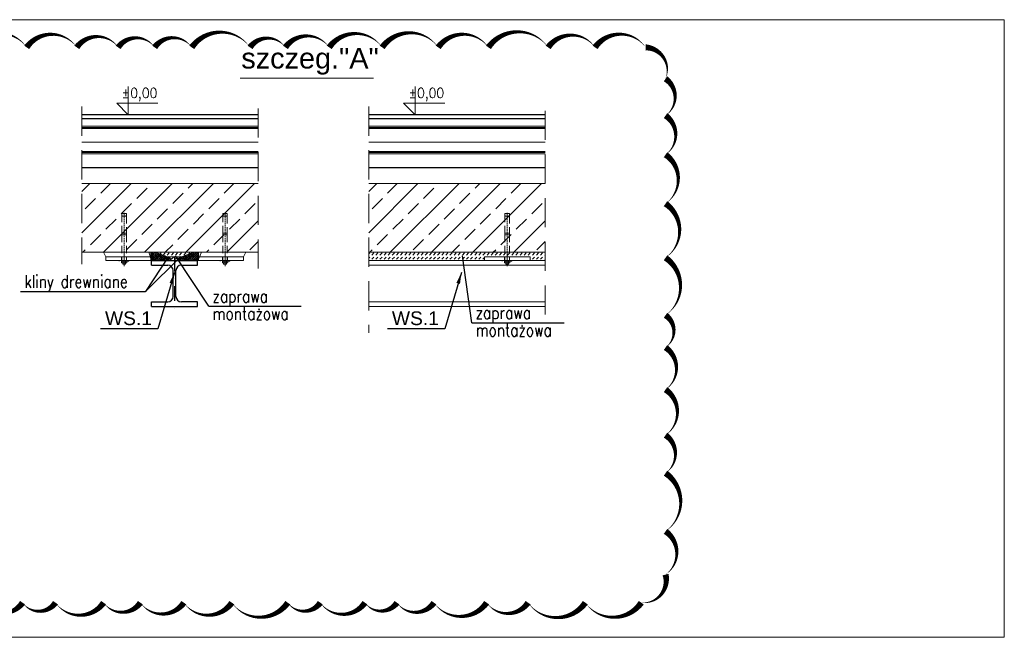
# Model space of a CAD drawing. Header units: centimetres. Extents: x -11084 to 13044, y 2736 to 15778.
# Tile 14 of 23: x 4833 to 5263, y 14913 to 15183. Entities that reach past the tile are written whole.
import ezdxf

# ---------------------------------------------------------------- set-up
doc = ezdxf.new("R2010")
doc.units = ezdxf.units.CM
for name, pattern in [('DASHED', [0.75, 0.5, -0.25]), ('HIDDEN', [9.525, 6.35, -3.175]), ('HIDDEN2', [4.7625, 3.175, -1.5875]), ('KRESKAKROPKA', [25.4, 12.7, -6.35, 0, -6.35])]:
    doc.linetypes.add(name, pattern=pattern)
for name, color, linetype, lineweight in [('---Osie', 4, 'KRESKAKROPKA', 25), ('---Stal+opis', 3, 'Continuous', 18), ('---Stal+wym', 9, 'Continuous', 15), ('_cienkie', 9, 'Continuous', 9), ('_wymiar', 3, 'Continuous', 13), ('A Detal-Izolacja żywiczna', 4, 'Continuous', 15), ('A---Posadzki', 9, 'Continuous', 9), ('K---kreskowanie', 202, 'Continuous', 9), ('K---wymiar', 13, 'Continuous', 13), ('K-zelbet', 5, 'Continuous', 9)]:
    doc.layers.add(name, color=color, linetype=linetype, lineweight=lineweight)
for name, color, linetype in [('3', 3, 'Continuous'), ('A Detal-Płytki', 8, 'Continuous'), ('A Detal-Styropian', 3, 'Continuous'), ('A---Hatch', 8, 'Continuous'), ('K---rewizja_1', 230, 'Continuous'), ('K-3', 3, 'Continuous')]:
    doc.layers.add(name, color=color, linetype=linetype)
doc.layers.add('zzz---Unplot', color=6, linetype='Continuous', lineweight=13, plot=False)
doc.styles.add('Arial CE', font='arial.ttf')
doc.styles.add('ROMAND', font='romand.shx', dxfattribs={"width": 0.9})
doc.styles.add('WYMIARY', font='ROMANS.shx', dxfattribs={"width": 0.7})
doc.linetypes.add('BATTING', pattern='A,0.00254,-2.54,[134,LTYPESHP.SHX,S=2.54,R=0,X=-2.54,Y=0],-5.08,[134,LTYPESHP.SHX,S=2.54,R=180,X=2.54,Y=0],-2.54', length=10.16254)
doc.dimstyles.new('10', dxfattribs={"dimtxt": 24, "dimasz": 12.5, "dimexe": 5, "dimexo": 10, "dimgap": 6, "dimtad": 1, "dimdec": 0, "dimrnd": 1, "dimzin": 9, "dimdsep": 46, "dimtxsty": 'WYMIARY', "dimcen": 5, "dimdle": 10, "dimclrd": 256, "dimclre": 256, "dimclrt": 11, "dimaunit": 1, "dimazin": 0, "dimtfac": 8e-05, "dimtdec": 0, "dimtix": 1, "dimtmove": 1, "dimatfit": 3, "dimfxl": 5, "dimtolj": 1, "dimtzin": 9, "dimarcsym": 0})
pattern_1 = [(45, (-14.83736, -136.2364), (-0.449012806, 0.449012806), []), (135, (-14.83736, -136.2364), (-1.347038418, 0.449012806), [1.5875, -0.9525])]

msp = doc.modelspace()

# ---------------------------------------------------------------- hatches: boundary and pattern name
at = {"layer": 'A---Hatch'}
h = msp.add_hatch(dxfattribs=at)
h.set_pattern_fill('ANSI33', color=256, scale=2, style=0)
h.set_pattern_definition([(45, (-95546.338, -39140.472), (-8.9802561, 8.9802561), []), (45, (-95537.358, -39140.472), (-8.9802561, 8.9802561), [6.35, -3.175])])
h.paths.add_polyline_path([(4860.407319, 15111.268237), (4860.407319, 15081.268239), (4937.391012, 15081.26818), (4937.391012, 15111.268237)])
h = msp.add_hatch(dxfattribs=at)
h.set_pattern_fill('ANSI33', color=256, scale=2, style=0)
h.set_pattern_definition([(45, (-95421.233, -39140.472), (-8.9802561, 8.9802561), []), (45, (-95412.253, -39140.472), (-8.9802561, 8.9802561), [6.35, -3.175])])
h.paths.add_polyline_path([(4985.512633, 15111.268237), (4985.512633, 15081.268239), (5062.496326, 15081.26818), (5062.496326, 15111.268237)])
at = {"layer": 'K---kreskowanie', "transparency": 33554687}
h = msp.add_hatch(dxfattribs=at)
h.set_pattern_fill('DASH', color=256, scale=0.4, angle=45)
h.set_pattern_definition([(45, (-5032.7032, -15384.5204), (1e-16, 1.796051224), [1.27, -1.27])])
h.paths.add_polyline_path([(4912.673405, 15081.268146), (4889.646457, 15081.268146), (4890.87698, 15077.668146), (4910.87698, 15077.668146)])
h = msp.add_hatch(dxfattribs=at)
h.set_pattern_fill('ANSI38', color=256, scale=0.2)
h.set_pattern_definition(pattern_1)
h.paths.add_polyline_path([(4892.505497, 15081.287823), (4890.47494, 15081.281628), (4890.47494, 15077.701306), (4899.282416, 15077.687823), (4899.282416, 15078.685656)])
h = msp.add_hatch(dxfattribs=at)
h.set_pattern_fill('ANSI38', color=256, scale=0.2)
h.set_pattern_definition(pattern_1)
h.paths.add_polyline_path([(4909.248462, 15081.287823), (4911.27902, 15081.281628), (4911.27902, 15077.701306), (4902.471544, 15077.687823), (4902.471544, 15078.685656)])
h = msp.add_hatch(dxfattribs=at)
h.set_pattern_fill('DASH', color=256, scale=0.4, angle=45)
h.set_pattern_definition([(45, (-4907.5978, -15384.5204), (1e-16, 1.796051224), [1.27, -1.27])])
h.paths.add_polyline_path([(5062.496326, 15081.268146), (4985.512633, 15081.268146), (4985.512633, 15077.668146), (5035.982294, 15077.668146), (5035.982294, 15079.268146), (5055.982294, 15079.188436), (5055.982294, 15077.668146), (5062.496326, 15077.668146)])

# ---------------------------------------------------------------- linework, layer by layer
at = {"layer": '---Osie', "ltscale": 0.5}
msp.add_lwpolyline([(4900.87698, 15079.268146), (4900.87698, 15055.577974)], dxfattribs=at)
at = {"layer": '---Stal+wym', "color": 2, "linetype": 'ByBlock'}
for points in [[(4860.407319, 15111.268237), (4937.391012, 15111.268237)], [(4985.512633, 15111.268237), (5062.496326, 15111.268237)], [(4937.391012, 15081.268146), (4860.407319, 15081.268146)], [(4860.407319, 15081.268146), (4937.391012, 15081.268146)], [(5062.496326, 15081.268146), (4985.512633, 15081.268146)], [(4985.512633, 15081.268146), (5062.496326, 15081.268146)]]:
    msp.add_lwpolyline(points, dxfattribs=at)
msp.add_lwpolyline([(4890.809653, 15077.687823), (4911.053961, 15077.687823), (4912.673405, 15081.268146), (4889.646457, 15081.268146)], close=True, dxfattribs=at)
at = {"layer": '---Stal+wym', "color": 6, "linetype": 'ByBlock'}
for points in [[(4890.47494, 15081.268146), (4890.47494, 15077.687823), (4899.282416, 15077.674341), (4899.282416, 15078.672174), (4892.505497, 15081.274341), (4890.47494, 15081.268146)], [(4911.27902, 15081.268146), (4911.27902, 15077.687823), (4902.471544, 15077.674341), (4902.471544, 15078.672174), (4909.248462, 15081.274341), (4911.27902, 15081.268146)]]:
    msp.add_lwpolyline(points, dxfattribs=at)
at = {"color": 1, "linetype": 'Continuous'}
for p, q in [((4890.87698, 15075.668146), (4890.87698, 15077.668146)), ((4890.87698, 15077.668146), (4910.87698, 15077.668146)), ((4890.87698, 15075.668146), (4897.87698, 15075.668146)), ((4903.87698, 15075.668146), (4910.87698, 15075.668146)), ((4910.87698, 15075.668146), (4910.87698, 15077.668146)), ((4900.27698, 15062.068146), (4900.27698, 15073.268146)), ((4901.47698, 15062.068146), (4901.47698, 15073.268146)), ((4890.87698, 15057.668146), (4890.87698, 15059.668146)), ((4890.87698, 15059.668146), (4897.87698, 15059.668146)), ((4910.87698, 15059.668146), (4903.87698, 15059.668146)), ((4910.87698, 15057.668146), (4910.87698, 15059.668146)), ((4890.87698, 15057.668146), (4910.87698, 15057.668146))]:
    msp.add_line(p, q, dxfattribs=at)
for centre, start, end in [((4897.87698, 15073.268146), 0, 90), ((4903.87698, 15073.268146), 90, 180), ((4897.87698, 15062.068146), 270, 0), ((4903.87698, 15062.068146), 180, 270)]:
    msp.add_arc(centre, 2.4, start, end, dxfattribs=at)
at = {"layer": '_cienkie', "linetype": 'HIDDEN2'}
for p, q in [((4878.177134, 15098.152146), (4877.877134, 15098.152146)), ((4879.876826, 15098.152146), (4877.877134, 15098.152146)), ((4877.877134, 15098.152146), (4877.877134, 15096.694323)), ((4877.877134, 15098.152146), (4878.177134, 15098.152146)), ((4877.877134, 15098.152146), (4877.877134, 15096.909856)), ((4879.576826, 15098.152146), (4878.177134, 15098.152146)), ((4879.876826, 15098.152146), (4879.576826, 15098.152146)), ((4879.876826, 15098.152146), (4879.876826, 15096.909856)), ((4922.177134, 15098.152146), (4921.877134, 15098.152146)), ((4923.876826, 15098.152146), (4921.877134, 15098.152146)), ((4921.877134, 15098.152146), (4921.877134, 15096.694323)), ((4921.877134, 15098.152146), (4922.177134, 15098.152146)), ((4921.877134, 15098.152146), (4921.877134, 15096.909856)), ((4923.576826, 15098.152146), (4922.177134, 15098.152146)), ((4923.876826, 15098.152146), (4923.576826, 15098.152146)), ((4923.876826, 15098.152146), (4923.876826, 15096.909856)), ((5045.182448, 15098.152146), (5044.882448, 15098.152146)), ((5046.88214, 15098.152146), (5044.882448, 15098.152146)), ((5044.882448, 15098.152146), (5044.882448, 15096.694323)), ((5044.882448, 15098.152146), (5045.182448, 15098.152146)), ((5044.882448, 15098.152146), (5044.882448, 15096.909856)), ((5046.58214, 15098.152146), (5045.182448, 15098.152146)), ((5046.88214, 15098.152146), (5046.58214, 15098.152146)), ((5046.88214, 15098.152146), (5046.88214, 15096.909856)), ((4877.87698, 15088.912146), (4877.87698, 15077.668146)), ((4879.87698, 15088.912146), (4879.87698, 15077.668146)), ((4921.87698, 15088.912146), (4921.87698, 15077.668146)), ((4923.87698, 15088.912146), (4923.87698, 15077.668146)), ((5044.882294, 15088.912146), (5044.882294, 15077.668146)), ((5046.882294, 15088.912146), (5046.882294, 15077.668146)), ((4880.97698, 15077.668146), (4876.77698, 15077.668146)), ((4876.77698, 15077.668146), (4876.77698, 15077.428146)), ((4880.97698, 15077.428146), (4876.77698, 15077.428146)), ((4878.87698, 15077.668146), (4878.87698, 15075.428146)), ((4880.97698, 15077.668146), (4880.97698, 15077.428146)), ((4924.97698, 15077.668146), (4920.77698, 15077.668146)), ((4920.77698, 15077.668146), (4920.77698, 15077.428146)), ((4924.97698, 15077.428146), (4920.77698, 15077.428146)), ((4922.87698, 15077.668146), (4922.87698, 15075.428146)), ((4924.97698, 15077.668146), (4924.97698, 15077.428146)), ((5047.982294, 15077.668146), (5043.782294, 15077.668146)), ((5043.782294, 15077.668146), (5043.782294, 15077.428146)), ((5047.982294, 15077.428146), (5043.782294, 15077.428146)), ((5045.882294, 15077.668146), (5045.882294, 15075.428146)), ((5047.982294, 15077.668146), (5047.982294, 15077.428146))]:
    msp.add_line(p, q, dxfattribs=at)
at = {"layer": '_cienkie', "linetype": 'HIDDEN2', "ltscale": 0.2}
for p, q in [((4878.87698, 15075.428146), (4878.87698, 15098.534275)), ((4922.87698, 15075.428146), (4922.87698, 15098.534275)), ((5045.882294, 15075.428146), (5045.882294, 15098.534275))]:
    msp.add_line(p, q, dxfattribs=at)
at = {"layer": '_cienkie', "linetype": 'ByBlock'}
for p, q in [((4985.512633, 15077.668146), (5062.496326, 15077.668146)), ((4985.512633, 15075.668146), (5062.496326, 15075.668146)), ((4985.512633, 15059.668146), (5062.496326, 15059.668146)), ((4985.512633, 15057.668146), (5062.496326, 15057.668146))]:
    msp.add_line(p, q, dxfattribs=at)
for points in [[(4880.642149, 15153.571964), (4880.642149, 15141.268642), (4880.642149, 15141.268642), (4875.642149, 15146.268642), (4893.612526, 15146.268642)], [(5005.747463, 15153.571964), (5005.747463, 15141.268642), (5005.747463, 15141.268642), (5000.747463, 15146.268642), (5018.71784, 15146.268642)]]:
    msp.add_lwpolyline(points, dxfattribs=at)
at = {"layer": '_cienkie', "linetype": 'HIDDEN', "ltscale": 2}
for points in [[(4860.407319, 15144.840625), (4860.407319, 15076.142441)], [(4937.391012, 15074.149155), (4937.391012, 15144.840625)], [(4985.512633, 15144.840625), (4985.512633, 15046.142441)], [(5062.496326, 15054.082603), (5062.496326, 15144.840625)]]:
    msp.add_lwpolyline(points, dxfattribs=at)
at = {"layer": '_cienkie', "linetype": 'HIDDEN2'}
for points in [[(4877.877134, 15098.152146), (4877.877134, 15097.747312), (4878.066984, 15097.073796)], [(4879.876826, 15097.073796), (4877.877134, 15097.073796)], [(4879.876826, 15098.152146), (4879.876826, 15097.747312), (4879.686976, 15097.073796)], [(4921.877134, 15098.152146), (4921.877134, 15097.747312), (4922.066984, 15097.073796)], [(4923.876826, 15097.073796), (4921.877134, 15097.073796)], [(4923.876826, 15098.152146), (4923.876826, 15097.747312), (4923.686976, 15097.073796)], [(5044.882448, 15098.152146), (5044.882448, 15097.747312), (5045.072298, 15097.073796)], [(5046.88214, 15097.073796), (5044.882448, 15097.073796)], [(5046.88214, 15098.152146), (5046.88214, 15097.747312), (5046.69229, 15097.073796)]]:
    msp.add_lwpolyline(points, dxfattribs=at)
for points in [[(4877.877134, 15097.073796), (4879.87698, 15097.073796), (4879.87698, 15089.685326), (4877.877134, 15089.685326)], [(4921.877134, 15097.073796), (4923.87698, 15097.073796), (4923.87698, 15089.685326), (4921.877134, 15089.685326)], [(5044.882448, 15097.073796), (5046.882294, 15097.073796), (5046.882294, 15089.685326), (5044.882448, 15089.685326)], [(4879.87698, 15088.912146), (4877.87698, 15088.912146), (4877.87698, 15089.685326), (4879.87698, 15089.685326)], [(4923.87698, 15088.912146), (4921.87698, 15088.912146), (4921.87698, 15089.685326), (4923.87698, 15089.685326)], [(5046.882294, 15088.912146), (5044.882294, 15088.912146), (5044.882294, 15089.685326), (5046.882294, 15089.685326)], [(4931.87698, 15081.268146), (4869.87698, 15081.268236), (4870.87698, 15079.268146), (4930.87698, 15079.268146)], [(4877.77698, 15079.268146), (4877.77698, 15077.668146), (4879.97698, 15077.668146), (4879.97698, 15079.268146)], [(4923.97698, 15079.268146), (4923.97698, 15077.668146), (4921.77698, 15077.668146), (4921.77698, 15079.268146)], [(5046.982294, 15079.268146), (5046.982294, 15077.668146), (5044.782294, 15077.668146), (5044.782294, 15079.268146)], [(4878.27698, 15076.628146), (4879.47698, 15076.628146), (4879.47698, 15076.152146), (4878.27698, 15076.152146)], [(4922.27698, 15076.628146), (4923.47698, 15076.628146), (4923.47698, 15076.152146), (4922.27698, 15076.152146)], [(5045.282294, 15076.628146), (5046.482294, 15076.628146), (5046.482294, 15076.152146), (5045.282294, 15076.152146)]]:
    msp.add_lwpolyline(points, close=True, dxfattribs=at)
at = {"layer": '_cienkie', "linetype": 'ByBlock'}
for points in [[(4930.87698, 15079.268146), (4930.87698, 15077.668146), (4870.87698, 15077.668146), (4870.87698, 15079.268146)], [(5055.982294, 15079.268146), (5055.982294, 15077.668146), (5035.982294, 15077.668146), (5035.982294, 15079.268146)]]:
    msp.add_lwpolyline(points, close=True, dxfattribs=at)
at = {"layer": '_cienkie', "linetype": 'HIDDEN2', "ltscale": 0.5}
for points in [[(4878.87698, 15081.646735), (4878.87698, 15075.011159)], [(4878.87698, 15081.646735), (4878.87698, 15075.011159)], [(4922.87698, 15081.646735), (4922.87698, 15075.011159)], [(5045.882294, 15081.646735), (5045.882294, 15075.011159)]]:
    msp.add_lwpolyline(points, dxfattribs=at)
at = {"layer": '_cienkie', "linetype": 'HIDDEN2'}
for points in [[(4877.72698, 15076.80193), (4877.72698, 15077.428146), (4880.02698, 15077.428146), (4880.02698, 15076.80193, -0.332334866), (4879.735925, 15076.628146), (4878.018034, 15076.628146, -0.332334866), (4877.72698, 15076.80193)], [(4921.72698, 15076.80193), (4921.72698, 15077.428146), (4924.02698, 15077.428146), (4924.02698, 15076.80193, -0.332334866), (4923.735925, 15076.628146), (4922.018034, 15076.628146, -0.332334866), (4921.72698, 15076.80193)], [(5044.732294, 15076.80193), (5044.732294, 15077.428146), (5047.032294, 15077.428146), (5047.032294, 15076.80193, -0.332334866), (5046.741239, 15076.628146), (5045.023348, 15076.628146, -0.332334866), (5044.732294, 15076.80193)]]:
    msp.add_lwpolyline(points, format="xyb", close=True, dxfattribs=at)
for points in [[(4879.735925, 15076.628146, -0.332334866), (4879.444871, 15076.80193), (4879.444871, 15077.428146), (4879.444871, 15076.80193, -0.305311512), (4878.309089, 15076.80193), (4878.309089, 15077.428146), (4878.309089, 15076.80193, -0.332334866), (4878.018034, 15076.628146, 0.455068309)], [(4923.735925, 15076.628146, -0.332334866), (4923.444871, 15076.80193), (4923.444871, 15077.428146), (4923.444871, 15076.80193, -0.305311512), (4922.309089, 15076.80193), (4922.309089, 15077.428146), (4922.309089, 15076.80193, -0.332334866), (4922.018034, 15076.628146, 0.455068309)], [(5046.741239, 15076.628146, -0.332334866), (5046.450184, 15076.80193), (5046.450184, 15077.428146), (5046.450184, 15076.80193, -0.305311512), (5045.314403, 15076.80193), (5045.314403, 15077.428146), (5045.314403, 15076.80193, -0.332334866), (5045.023348, 15076.628146, 0.455068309)]]:
    msp.add_lwpolyline(points, format="xyb", dxfattribs=at)
at = {"layer": 'A Detal-Izolacja żywiczna'}
for p, q in [((4860.407319, 15125.268324), (4937.391012, 15125.268324)), ((4860.407319, 15124.268324), (4937.391012, 15124.268324)), ((4985.512633, 15125.268324), (5062.496326, 15125.268324)), ((4985.512633, 15124.268324), (5062.496326, 15124.268324))]:
    msp.add_line(p, q, dxfattribs=at)
at = {"layer": 'A Detal-Izolacja żywiczna', "linetype": 'DASHED', "ltscale": 0.01, "const_width": 0.4}
for points in [[(4860.407319, 15135.768233), (4937.391012, 15135.768233)], [(4985.512633, 15135.768233), (5062.496326, 15135.768233)], [(4860.407319, 15124.768324), (4937.391012, 15124.768324)], [(4985.512633, 15124.768324), (5062.496326, 15124.768324)]]:
    msp.add_lwpolyline(points, dxfattribs=at)
at = {"layer": 'A Detal-Izolacja żywiczna'}
for points in [[(4937.391012, 15136.268233), (4860.407319, 15136.268233)], [(4860.407319, 15135.268701), (4937.391012, 15135.268701)], [(5062.496326, 15136.268233), (4985.512633, 15136.268233)], [(4985.512633, 15135.268701), (5062.496326, 15135.268701)]]:
    msp.add_lwpolyline(points, dxfattribs=at)
at = {"layer": 'A Detal-Płytki'}
for p, q in [((4937.391012, 15141.268642), (4860.407319, 15141.268642)), ((5062.496326, 15141.268642), (4985.512633, 15141.268642)), ((4860.407319, 15125.268237), (4937.391012, 15125.268237)), ((4985.512633, 15125.268237), (5062.496326, 15125.268237))]:
    msp.add_line(p, q, dxfattribs=at)
for points in [[(4860.407319, 15139.668642), (4937.391012, 15139.668642)], [(4985.512633, 15139.668642), (5062.496326, 15139.668642)]]:
    msp.add_lwpolyline(points, dxfattribs=at)
at = {"layer": 'A Detal-Styropian', "linetype": 'BATTING', "ltscale": 0.2}
for p, q in [((4860.407319, 15118.268324), (4937.391012, 15118.268324)), ((4985.512633, 15118.268324), (5062.496326, 15118.268324))]:
    msp.add_line(p, q, dxfattribs=at)
at = {"layer": 'A---Posadzki'}
for p, q in [((4860.407319, 15135.268701), (4937.391012, 15135.268701)), ((4860.407319, 15135.268324), (4937.391012, 15135.268324)), ((4985.512633, 15135.268701), (5062.496326, 15135.268701)), ((4985.512633, 15135.268324), (5062.496326, 15135.268324)), ((4860.407319, 15129.268324), (4937.391012, 15129.268324)), ((4985.512633, 15129.268324), (5062.496326, 15129.268324))]:
    msp.add_line(p, q, dxfattribs=at)
at = {"layer": 'K---rewizja_1'}
msp.add_lwpolyline([(4816.887015, 14928.422152, 0, 2.666667, 0.52056705), (4834.594668, 14928.422152, 0, 2.666667, 0.52056705), (4848.954644, 14928.422152, 0, 2.666667, 0.52056705), (4869.933068, 14928.422152, 0, 2.666667, 0.52056705), (4885.958947, 14928.422152, 0, 2.666667, 0.52056705), (4904.916639, 14928.422152, 0, 2.666667, 0.52056705), (4925.849895, 14928.422152, 0, 2.666667, 0.52056705), (4950.230928, 14928.422152, 0, 2.666667, 0.52056705), (4964.422035, 14928.422152, 0, 2.666667, 0.52056705), (4983.897727, 14928.422152, 0, 2.666667, 0.52056705), (4997.844279, 14928.422152, 0, 2.666667, 0.52056705), (5013.985315, 14928.422152, 0, 2.666667, 0.52056705), (5036.973891, 14928.422152, 0, 2.666667, 0.52056705), (5055.033931, 14928.422152, 0, 2.666667, 0.52056705), (5079.989934, 14928.422152, 0, 2.666667, 0.52056705), (5104.406369, 14928.422152, 0, 2.666667, 0.52056705), (5114.973839, 14940.679678, 0, 2.666667, 0.52056705), (5114.973839, 14959.541338, 0, 2.666667, 0.52056705), (5114.973839, 14984.935586, 0, 2.666667, 0.52056705), (5114.973839, 15001.512427, 0, 2.666667, 0.52056705), (5114.973839, 15021.414971, 0, 2.666667, 0.52056705), (5114.973839, 15039.747236, 0, 2.666667, 0.52056705), (5114.973839, 15053.811793, 0, 2.666667, 0.52056705), (5114.973839, 15078.886207, 0, 2.666667, 0.52056705), (5114.973839, 15102.503464, 0, 2.666667, 0.52056705), (5114.973839, 15123.868456, 0, 2.666667, 0.52056705), (5114.973839, 15140.917723, 0, 2.666667, 0.52056705), (5114.973839, 15156.961913, 0, 2.666667, 0.52056705), (5106.280806, 15170.686556, 0, 2.666667, 0.52056705), (5084.236269, 15170.686556, 0, 2.666667, 0.52056705), (5063.777474, 15170.686556, 0, 2.666667, 0.52056705), (5037.718736, 15170.686556, 0, 2.666667, 0.52056705), (5015.836151, 15170.686556, 0, 2.666667, 0.52056705), (4991.410764, 15170.686556, 0, 2.666667, 0.52056705), (4968.308659, 15170.686556, 0, 2.666667, 0.52056705), (4949.196341, 15170.686556, 0, 2.666667, 0.52056705), (4933.773914, 15170.686556, 0, 2.666667, 0.52056705), (4908.35932, 15170.686556, 0, 2.666667, 0.52056705), (4892.195903, 15170.686556, 0, 2.666667, 0.52056705), (4876.266869, 15170.686556, 0, 2.666667, 0.52056705), (4858.232057, 15170.686556, 0, 2.666667, 0.52056705), (4836.379584, 15170.686556, 0, 2.666667, 0.52056705), (4812.744829, 15170.686556, 0, 2.666667, 0.52056705)], format="xyseb", dxfattribs=at)
at = {"layer": 'K---wymiar', "color": 5}
msp.add_lwpolyline([(4929.525646, 15157.29951), (4987.612341, 15157.29951)], dxfattribs=at)
at = {"layer": 'K-3'}
for p, q in [((4833.749289, 15064.186394), (4888.235887, 15064.186394)), ((4915.836421, 15057.736552), (4956.096354, 15057.736552)), ((5030.559342, 15050.561018), (5070.819275, 15050.561018))]:
    msp.add_line(p, q, dxfattribs=at)
for points in [[(4898.276268, 15079.474341), (4888.235887, 15064.186394), (4903.587347, 15079.487823)], [(4915.836421, 15057.736552), (4901.26543, 15079.778475)], [(5030.559342, 15050.561018), (5026.370744, 15079.778475)]]:
    msp.add_lwpolyline(points, dxfattribs=at)
at = {"layer": 'K-zelbet'}
for points in [[(4908.614648, 15111.268237), (4860.407319, 15111.268237)], [(5033.719962, 15111.268237), (4985.512633, 15111.268237)], [(4860.407319, 15081.268236), (4908.614648, 15081.268236)], [(4985.512633, 15081.268236), (5033.719962, 15081.268236)]]:
    msp.add_lwpolyline(points, dxfattribs=at)
at = {"layer": 'zzz---Unplot'}
msp.add_lwpolyline([(4327.57581, 15182.757432), (5262.694753, 15182.757432), (5262.694753, 14913.31959), (4327.57581, 14913.31959)], close=True, dxfattribs=at)

# ---------------------------------------------------------------- texts
at = {"layer": '---Stal+opis', "color": 3, "char_height": 6, "attachment_point": 5, "style": 'Arial CE'}
for insert in [(4880.783981, 15052.469246), (5005.889295, 15052.469246)]:
    msp.add_mtext('\\A1;WS.1', dxfattribs=dict(at, insert=insert))
at = {"layer": '---Stal+wym', "color": 3, "linetype": 'ByBlock', "char_height": 4.375, "attachment_point": 5, "style": 'ROMAND'}
for insert in [(4885.573296, 15150.134433), (5010.67861, 15150.134433)]:
    msp.add_mtext('\\A1;%%P0,00', dxfattribs=dict(at, insert=insert))
at = {"layer": '3', "style": 'WYMIARY', "width": 0.8}
for s, p in [('kliny drewniane', (4835.362335, 15065.814691)), ('zaprawa ', (4917.449467, 15059.36485)), ('montażowa', (4917.449467, 15051.794953)), ('zaprawa ', (5032.172388, 15052.189315)), ('montażowa', (5032.172388, 15044.619419))]:
    msp.add_text(s, height=5.5, dxfattribs=at).set_placement(p)
at = {"layer": 'K---wymiar', "linetype": 'HIDDEN', "insert": (4959.946748, 15164.597652), "char_height": 9, "attachment_point": 5, "style": 'Arial CE'}
msp.add_mtext('\\A1;szczeg."A"', dxfattribs=at)

# ---------------------------------------------------------------- leaders
at = {"layer": '_wymiar', "linetype": 'ByBlock'}
for points in [[(4900.87698, 15072.502472), (4893.556695, 15047.879055), (4868.557068, 15047.879055)], [(5025.982294, 15072.502472), (5018.662009, 15047.879055), (4993.662382, 15047.879055)]]:
    msp.add_leader(points, dimstyle='10', override={"dimasz": 5, "dimgap": 6, "dimtad": 0, "dimfxl": 0.18}, dxfattribs=at)

doc.saveas('drawing.dxf')
